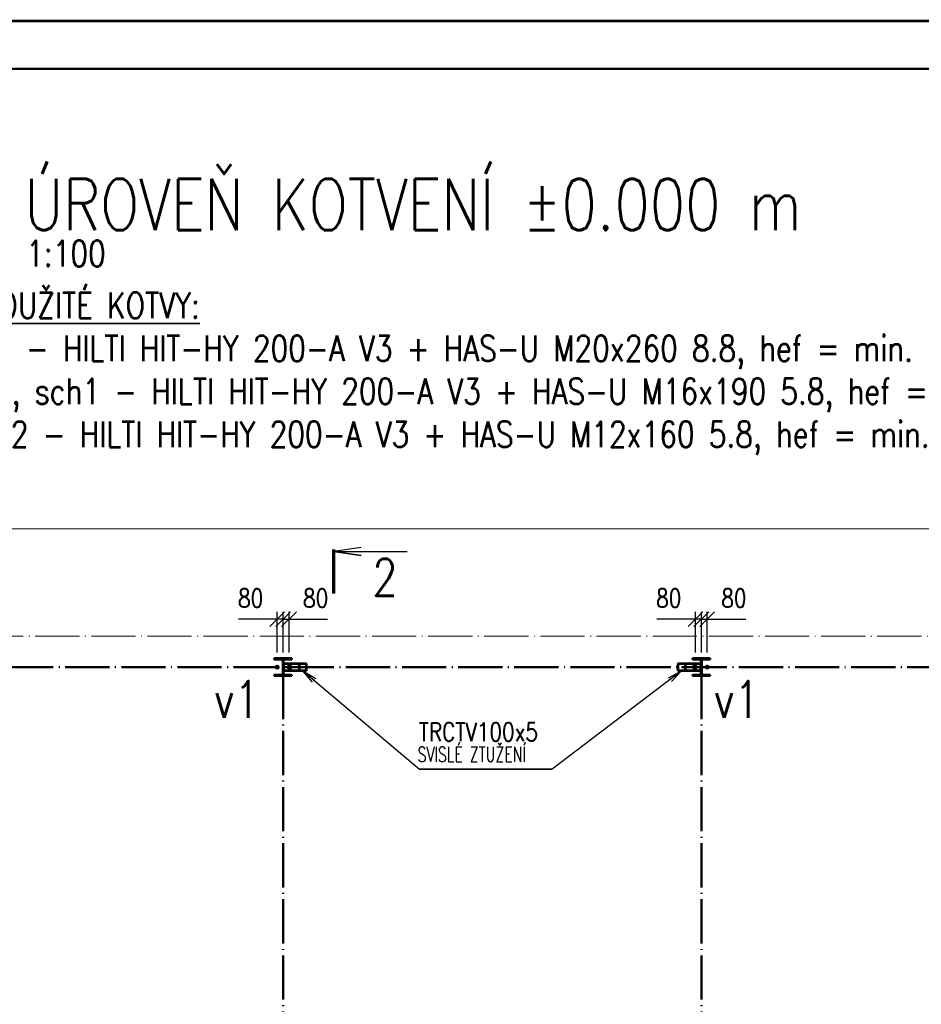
# Paper-space layout 'Layout1' of a CAD drawing. Extents: x -2 to 1033, y -36 to 596.
# Tile 24 of 60: x 489 to 611, y 460 to 594. Entities that reach past the tile are written whole.
import ezdxf
from ezdxf.enums import TextEntityAlignment as Align

# ---------------------------------------------------------------- set-up
doc = ezdxf.new("R2010")
doc.units = 0
for name, pattern in [('ACAD_ISO02W100', [15, 12, -3]), ('ACAD_ISO04W100', [30.5, 24, -3, 0.5, -3]), ('HP_01_CER_B', [8, 5, -1, 1, -1])]:
    doc.linetypes.add(name, pattern=pattern)
doc.layers.get('0').update_dxf_attribs({"linetype": 'CONTINUOUS'})
doc.layers.get('DEFPOINTS').update_dxf_attribs({"color": 132, "linetype": 'CONTINUOUS'})
doc.layers.add('RAMECEK_HP', color=251, linetype='CONTINUOUS')
for name, color, linetype, lineweight in [('SS_1.ET-HALA_TaO-PODLAHA', 9, 'CONTINUOUS', 13), ('SS_1.ET-HALA_TaO-RASTR', 7, 'HP_01_CER_B', 13), ('SS_2.ET-HALA_TaO-VESTAVBA_A1÷B2-VAZBA', 200, 'CONTINUOUS', 50), ('SS_KOTY', 3, 'CONTINUOUS', 25), ('SS_NADPIS_7', 6, 'CONTINUOUS', 70), ('SS_PLNA_025', 7, 'CONTINUOUS', 25), ('SS_POPIS', 140, 'CONTINUOUS', 25), ('SS_POPIS_PROFILU', 13, 'CONTINUOUS', 25), ('SS_REZ', 6, 'CONTINUOUS', 70), ('SS_SRAFY', 8, 'CONTINUOUS', 18), ('SS_TEXT35', 2, 'CONTINUOUS', 35), ('SS_TEXT7', 6, 'CONTINUOUS', 70)]:
    doc.layers.add(name, color=color, linetype=linetype, lineweight=lineweight)
doc.styles.add('ROMANS', font='romans.shx', dxfattribs={"width": 0.8})
doc.styles.add('romans.shx', font='romans.shx', dxfattribs={"height": 5})
doc.linetypes.add('ZIGZAG', pattern='A,0.00254,-5.08,[131,ltypeshp.shx,S=5.08,R=0,X=-5.08,Y=0],-10.16,[131,ltypeshp.shx,S=5.08,R=180,X=5.08,Y=0],-5.08', length=20.32254)
doc.dimstyles.new('A-1_(2.5)_100AS', dxfattribs={"dimtxt": 2.5, "dimasz": 2, "dimexe": 1, "dimexo": 2, "dimgap": 0, "dimtad": 0, "dimdec": 1, "dimlfac": 100, "dimrnd": 1, "dimtxsty": 'ROMANS', "dimblk1": 'OBLIQUE', "dimblk2": 'OBLIQUE', "dimsah": 1, "dimcen": 2, "dimclrd": 256, "dimclre": 256, "dimclrt": 256, "dimadec": 1, "dimazin": 2, "dimtfac": 0.714286, "dimtdec": 1, "dimtmove": 0, "dimatfit": 3, "dimldrblk": 'OPEN', "dimfxl": 1, "dimtvp": 1.142857, "dimtfill": 1, "dimtolj": 1, "dimlwd": -1, "dimlwe": -1, "dimarcsym": 0})
pattern_1 = [(45, (420.77081, 302.914772), (-0.0224506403, 0.0224506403), [])]

# ---------------------------------------------------------------- blocks, each defined once
blk = doc.blocks.new('*U6')
at = {"layer": 'RAMECEK_HP', "lineweight": 35, "const_width": 0.35}
for points in [[(0, 594), (0, 0), (841, 0), (841, 594)], [(6.5, 587.5), (6.5, 6.5), (834.5, 6.5), (834.5, 587.5)]]:
    blk.add_lwpolyline(points, close=True, dxfattribs=at)
at = {"layer": 'DEFPOINTS', "style": 'ROMANS', "width": 0.8}
blk.add_attdef('TISK', text='', height=10, dxfattribs=at).set_placement((841, -33), align=Align.RIGHT)
blk = doc.blocks.new('_Oblique')
at = {"color": 0, "linetype": 'ByBlock', "lineweight": -2}
blk.add_line((-0.5, -0.5), (0.5, 0.5), dxfattribs=at)
blk = doc.blocks.new('*D56')
at = {"layer": 'DEFPOINTS', "color": 0, "transparency": 16777216}
for p in [(580.37, 512.73), (580.37, 506.21), (581.17, 506.21)]:
    blk.add_point(p, dxfattribs=at)
at = {"layer": 'SS_KOTY', "transparency": 16777216}
for p, q in [((580.37, 508.21), (580.37, 513.73)), ((581.17, 508.21), (581.17, 513.73)), ((580.37, 512.73), (575.13, 512.73)), ((581.17, 512.73), (580.37, 512.73))]:
    blk.add_line(p, q, dxfattribs=at)
at = {"layer": 'SS_KOTY', "transparency": 16777216, "xscale": 2, "yscale": 2, "zscale": 2, "rotation": 180}
blk.add_blockref('_Oblique', (580.37, 512.73), dxfattribs=at)
at = {"layer": 'SS_KOTY', "transparency": 16777216, "xscale": 2, "yscale": 2, "zscale": 2}
blk.add_blockref('_Oblique', (581.17, 512.73), dxfattribs=at)
at = {"layer": 'SS_KOTY', "transparency": 16777216, "insert": (576.75, 515.59), "char_height": 2.5, "attachment_point": 5, "style": 'ROMANS', "bg_fill": 3, "box_fill_scale": 1.1, "bg_fill_color": 256, "bg_fill_true_color": 13158600, "bg_fill_transparency": 0}
blk.add_mtext('\\A1;80', dxfattribs=at)
blk = doc.blocks.new('_OPEN')
at = {"color": 0, "linetype": 'ByBlock'}
for p, q in [((-1, 0.167), (0, 0)), ((0, 0), (-1, -0.167)), ((0, 0), (-1, 0))]:
    blk.add_line(p, q, dxfattribs=at)
blk = doc.blocks.new('*D57')
at = {"layer": 'DEFPOINTS', "color": 0, "transparency": 16777216}
for p in [(581.97, 512.73), (581.17, 506.21), (581.97, 506.21)]:
    blk.add_point(p, dxfattribs=at)
at = {"layer": 'SS_KOTY', "transparency": 16777216}
for p, q in [((581.17, 508.21), (581.17, 513.73)), ((581.97, 508.21), (581.97, 513.73)), ((581.17, 512.73), (581.97, 512.73)), ((581.97, 512.73), (587.21, 512.73))]:
    blk.add_line(p, q, dxfattribs=at)
at = {"layer": 'SS_KOTY', "transparency": 16777216, "xscale": 2, "yscale": 2, "zscale": 2, "rotation": 180}
blk.add_blockref('_Oblique', (581.17, 512.73), dxfattribs=at)
at = {"layer": 'SS_KOTY', "transparency": 16777216, "xscale": 2, "yscale": 2, "zscale": 2}
blk.add_blockref('_Oblique', (581.97, 512.73), dxfattribs=at)
at = {"layer": 'SS_KOTY', "transparency": 16777216, "insert": (585.59, 515.59), "char_height": 2.5, "attachment_point": 5, "style": 'ROMANS', "bg_fill": 3, "box_fill_scale": 1.1, "bg_fill_color": 256, "bg_fill_true_color": 13158600, "bg_fill_transparency": 0}
blk.add_mtext('\\A1;80', dxfattribs=at)
blk = doc.blocks.new('*D58')
at = {"layer": 'DEFPOINTS', "color": 0, "transparency": 16777216}
for p in [(523.57, 512.73), (523.57, 506.21), (524.37, 506.21)]:
    blk.add_point(p, dxfattribs=at)
at = {"layer": 'SS_KOTY', "transparency": 16777216}
for p, q in [((523.57, 508.21), (523.57, 513.73)), ((524.37, 508.21), (524.37, 513.73)), ((523.57, 512.73), (518.33, 512.73)), ((524.37, 512.73), (523.57, 512.73))]:
    blk.add_line(p, q, dxfattribs=at)
at = {"layer": 'SS_KOTY', "transparency": 16777216, "xscale": 2, "yscale": 2, "zscale": 2, "rotation": 180}
blk.add_blockref('_Oblique', (523.57, 512.73), dxfattribs=at)
at = {"layer": 'SS_KOTY', "transparency": 16777216, "xscale": 2, "yscale": 2, "zscale": 2}
blk.add_blockref('_Oblique', (524.37, 512.73), dxfattribs=at)
at = {"layer": 'SS_KOTY', "transparency": 16777216, "insert": (519.95, 515.59), "char_height": 2.5, "attachment_point": 5, "style": 'ROMANS', "bg_fill": 3, "box_fill_scale": 1.1, "bg_fill_color": 256, "bg_fill_true_color": 13158600, "bg_fill_transparency": 0}
blk.add_mtext('\\A1;80', dxfattribs=at)
blk = doc.blocks.new('*D59')
at = {"layer": 'DEFPOINTS', "color": 0, "transparency": 16777216}
for p in [(525.17, 512.73), (524.37, 506.21), (525.17, 506.21)]:
    blk.add_point(p, dxfattribs=at)
at = {"layer": 'SS_KOTY', "transparency": 16777216}
for p, q in [((524.37, 508.21), (524.37, 513.73)), ((525.17, 508.21), (525.17, 513.73)), ((524.37, 512.73), (525.17, 512.73)), ((525.17, 512.73), (530.41, 512.73))]:
    blk.add_line(p, q, dxfattribs=at)
at = {"layer": 'SS_KOTY', "transparency": 16777216, "xscale": 2, "yscale": 2, "zscale": 2, "rotation": 180}
blk.add_blockref('_Oblique', (524.37, 512.73), dxfattribs=at)
at = {"layer": 'SS_KOTY', "transparency": 16777216, "xscale": 2, "yscale": 2, "zscale": 2}
blk.add_blockref('_Oblique', (525.17, 512.73), dxfattribs=at)
at = {"layer": 'SS_KOTY', "transparency": 16777216, "insert": (528.79, 515.59), "char_height": 2.5, "attachment_point": 5, "style": 'ROMANS', "bg_fill": 3, "box_fill_scale": 1.1, "bg_fill_color": 256, "bg_fill_true_color": 13158600, "bg_fill_transparency": 0}
blk.add_mtext('\\A1;80', dxfattribs=at)
blk = doc.blocks.new('*U114')
at = {"layer": 'SS_PLNA_025'}
blk.add_lwpolyline([(3.78, 6.25), (0, 5.72), (3.78, 5.2), (0, 5.72), (10, 5.72)], dxfattribs=at)
at = {"layer": 'SS_REZ'}
blk.add_line((0, 5.99), (0, 0), dxfattribs=at)
at = {"layer": 'SS_TEXT7', "style": 'ROMANS', "width": 0.8}
blk.add_attdef('REZs', text='', height=5, dxfattribs=at).set_placement((7, -0.28), align=Align.CENTER)

psp = doc.layouts.get("Layout1")

# ---------------------------------------------------------------- linework, layer by layer
at = {"layer": 'SS_1.ET-HALA_TaO-PODLAHA', "linetype": 'ZIGZAG', "ltscale": 0.25}
psp.add_line((721.3903, 524.9889), (463.0708, 524.9889), dxfattribs=at)
at = {"layer": 'SS_2.ET-HALA_TaO-VESTAVBA_A1÷B2-VAZBA', "color": 7, "linetype": 'ACAD_ISO04W100', "ltscale": 0.25}
for p, q in [((638.0208, 506.2148), (467.5708, 506.2148)), ((524.3708, 392.4148), (524.3708, 506.2148)), ((581.1708, 392.4148), (581.1708, 506.2148))]:
    psp.add_line(p, q, dxfattribs=at)
at = {"layer": 'SS_2.ET-HALA_TaO-VESTAVBA_A1÷B2-VAZBA', "color": 7, "linetype": 'Continuous', "ltscale": 0.25}
for p, q in [((524.1108, 505.1848), (523.1708, 505.1848)), ((523.1708, 505.1848), (523.1708, 505.0148)), ((523.1708, 505.0148), (525.5708, 505.0148)), ((525.5708, 505.1848), (524.6308, 505.1848)), ((525.5708, 505.0148), (525.5708, 505.1848)), ((580.9108, 505.1848), (579.9708, 505.1848)), ((579.9708, 505.1848), (579.9708, 505.0148)), ((579.9708, 505.0148), (582.3708, 505.0148)), ((582.3708, 505.1848), (581.4308, 505.1848)), ((582.3708, 505.0148), (582.3708, 505.1848))]:
    psp.add_line(p, q, dxfattribs=at)
at = {"layer": 'SS_2.ET-HALA_TaO-VESTAVBA_A1÷B2-VAZBA', "color": 7, "linetype": 'Continuous', "ltscale": 0.25, "extrusion": (2.24241e-15, -5.41366e-15, -1)}
for centre in [(-524.1108, 505.3948), (-580.9108, 505.3948)]:
    psp.add_arc(centre, 0.21, 180, 270, dxfattribs=at)
at = {"layer": 'SS_2.ET-HALA_TaO-VESTAVBA_A1÷B2-VAZBA', "color": 7, "linetype": 'Continuous', "ltscale": 0.25, "extrusion": (-5.41366e-15, -2.24241e-15, -1)}
for centre in [(-524.6308, 505.3948), (-581.4308, 505.3948)]:
    psp.add_arc(centre, 0.21, 270, 0, dxfattribs=at)

# ---------------------------------------------------------------- block references
at = {"layer": 'RAMECEK_HP'}
psp.add_blockref('*U6', (0, 0), dxfattribs=at)

# ---------------------------------------------------------------- texts
at = {"layer": 'SS_NADPIS_7', "color": 6, "style": 'romans.shx', "width": 0.8}
psp.add_text('ÚROVEŇ KOTVENÍ %%p0.000 m', height=7, dxfattribs=at).set_placement((489.2215, 565.5591))
at = {"layer": 'SS_NADPIS_7', "color": 2, "style": 'romans.shx', "width": 0.8}
psp.add_text('1:100', height=3.5, dxfattribs=at).set_placement((489.4717, 560.6591))
at = {"layer": 'SS_POPIS', "color": 4, "style": 'romans.shx', "width": 0.8}
for p in [(515.0076, 499.3447), (582.9075, 499.3447)]:
    psp.add_text('v1', height=5, dxfattribs=at).set_placement(p)
at = {"layer": 'SS_POPIS_PROFILU', "color": 13, "style": 'romans.shx'}
for s, height, width, p in [('TRCTV100x5', 2.5, 0.8, (542.7912, 496.1625)), ('TRCTV100x5', 2.5, 0.8, (542.7912, 496.1625)), ('SVISLÉ ZTUŽENÍ', 2, 0.7, (542.6428, 493.3625)), ('SVISLÉ ZTUŽENÍ', 2, 0.7, (542.6428, 493.3625))]:
    psp.add_text(s, height=height, dxfattribs=dict(at, width=width)).set_placement(p)
at = {"layer": 'SS_TEXT35', "insert": (483.1803, 557.1045), "char_height": 3.5, "attachment_point": 1, "style": 'ROMANS'}
psp.add_mtext_dynamic_manual_height_columns('{\\LPOUŽITÉ KOTVY:\\P}v1 - HILTI HIT-HY 200-A V3 + HAS-U M20x260 8.8, hef = min. 150 mm, HILTI LEPENÁ KOTVA\\Pv2, sch1 - HILTI HIT-HY 200-A V3 + HAS-U M16x190 5.8, hef = min. 120 mm, HILTI LEPENÁ KOTVA\\Pdv2 - HILTI HIT-HY 200-A V3 + HAS-U M12x160 5.8, hef = min. 80 mm, HILTI LEPENÁ KOTVA', width=239.392882, gutter_width=12.5, heights=[0], dxfattribs=at)

# ---------------------------------------------------------------- next in the draw order: dimensions: what is measured, and where the dimension line sits
at = {"layer": 'SS_KOTY'}
for base, p1, p2, picture, middle in [((523.5708, 512.7295), (524.3708, 506.2148), (523.5708, 506.2148), '*D58', (519.9518, 515.5866)), ((580.3708, 512.7295), (581.1708, 506.2148), (580.3708, 506.2148), '*D56', (576.7518, 515.5866))]:
    dim = psp.add_linear_dim(base=base, p1=p1, p2=p2, dimstyle='A-1_(2.5)_100AS', dxfattribs=at)
    dim.commit()
    dim.dimension.update_dxf_attribs({"geometry": picture, "text_midpoint": middle})

# ---------------------------------------------------------------- next in the draw order: linework, layer by layer
at = {"layer": 'SS_2.ET-HALA_TaO-VESTAVBA_A1÷B2-VAZBA', "color": 7, "linetype": 'Continuous', "ltscale": 0.25}
for p, q in [((577.9758, 506.7148), (578.0276, 506.7148)), ((577.9758, 506.7148), (577.9758, 505.7148)), ((579.011, 505.7148), (577.9758, 505.7148)), ((578.0276, 506.7148), (579.011, 506.7148)), ((578.9593, 506.6648), (578.0276, 506.6648)), ((578.0276, 506.6648), (578.0276, 505.7648)), ((578.9593, 505.7648), (578.0276, 505.7648)), ((578.9593, 506.6648), (578.9593, 505.7648)), ((579.011, 506.7148), (579.011, 505.7148))]:
    psp.add_line(p, q, dxfattribs=at)
at = {"layer": 'SS_POPIS_PROFILU', "color": 0, "linetype": 'ByBlock'}
for p, q in [((576.699, 504.7709), (578.4934, 505.7148)), ((578.4934, 505.7148), (576.9005, 504.5054)), ((578.4934, 505.7148), (577.1021, 504.2399))]:
    psp.add_line(p, q, dxfattribs=at)
at = {"layer": 'SS_POPIS_PROFILU', "color": 13}
psp.add_lwpolyline([(578.4934, 505.7148), (560.9068, 492.3625), (542.9068, 492.3625)], dxfattribs=at)

# ---------------------------------------------------------------- next in the draw order: dimensions: what is measured, and where the dimension line sits
at = {"layer": 'SS_KOTY'}
for base, p1, p2, picture, middle in [((525.1708, 512.7295), (524.3708, 506.2148), (525.1708, 506.2148), '*D59', (528.7899, 515.5866)), ((581.9708, 512.7295), (581.1708, 506.2148), (581.9708, 506.2148), '*D57', (585.5899, 515.5866))]:
    dim = psp.add_linear_dim(base=base, p1=p1, p2=p2, dimstyle='A-1_(2.5)_100AS', dxfattribs=at)
    dim.commit()
    dim.dimension.update_dxf_attribs({"geometry": picture, "text_midpoint": middle})

# ---------------------------------------------------------------- next in the draw order: hatches: boundary and pattern name
at = {"layer": 'SS_SRAFY'}
h = psp.add_hatch(dxfattribs=at)
h.set_pattern_fill('ANSI31', color=5, scale=0.01, style=0)
h.set_pattern_definition(pattern_1)
h.paths.add_polyline_path([(523.1708, 505.1848), (523.1708, 505.0148), (525.5708, 505.0148), (525.5708, 505.1848), (524.6308, 505.1848, -0.41421356), (524.4208, 505.3948), (524.4208, 507.0348, -0.41421356), (524.6308, 507.2448), (525.5708, 507.2448), (525.5708, 507.4148), (523.1708, 507.4148), (523.1708, 507.2448), (524.1108, 507.2448, -0.41421356), (524.3208, 507.0348), (524.3208, 505.3948, -0.41421356), (524.1108, 505.1848)], flags=0)
h = psp.add_hatch(dxfattribs=at)
h.set_pattern_fill('ANSI31', color=5, scale=0.01, style=0)
h.set_pattern_definition(pattern_1)
h.paths.add_polyline_path([(579.9708, 505.1848), (579.9708, 505.0148), (582.3708, 505.0148), (582.3708, 505.1848), (581.4308, 505.1848, -0.41421356), (581.2208, 505.3948), (581.2208, 507.0348, -0.41421356), (581.4308, 507.2448), (582.3708, 507.2448), (582.3708, 507.4148), (579.9708, 507.4148), (579.9708, 507.2448), (580.9108, 507.2448, -0.41421356), (581.1208, 507.0348), (581.1208, 505.3948, -0.41421356), (580.9108, 505.1848)], flags=0)

# ---------------------------------------------------------------- next in the draw order: linework, layer by layer
at = {"layer": 'SS_1.ET-HALA_TaO-RASTR', "linetype": 'ACAD_ISO04W100', "ltscale": 0.25}
psp.add_line((452.5708, 510.4148), (726.3903, 510.4148), dxfattribs=at)
at = {"layer": 'SS_2.ET-HALA_TaO-VESTAVBA_A1÷B2-VAZBA', "color": 7, "linetype": 'Continuous', "ltscale": 0.25}
for p, q in [((525.5708, 507.4148), (523.1708, 507.4148)), ((523.1708, 507.4148), (523.1708, 507.2448)), ((523.1708, 507.2448), (524.1108, 507.2448)), ((524.3208, 507.0348), (524.3208, 505.3948)), ((524.4208, 505.3948), (524.4208, 507.0348)), ((524.6308, 507.2448), (525.5708, 507.2448)), ((525.5708, 507.2448), (525.5708, 507.4148)), ((582.3708, 507.4148), (579.9708, 507.4148)), ((579.9708, 507.4148), (579.9708, 507.2448)), ((579.9708, 507.2448), (580.9108, 507.2448)), ((581.1208, 507.0348), (581.1208, 505.3948)), ((581.2208, 505.3948), (581.2208, 507.0348)), ((581.4308, 507.2448), (582.3708, 507.2448)), ((582.3708, 507.2448), (582.3708, 507.4148)), ((524.4208, 506.7148), (526.5306, 506.7148)), ((526.5306, 505.7148), (524.4208, 505.7148)), ((526.5306, 506.7148), (527.5658, 506.7148)), ((526.5306, 505.7148), (526.5306, 506.7148)), ((527.5658, 505.7148), (526.5306, 505.7148)), ((527.514, 506.6648), (526.5823, 506.6648)), ((526.5823, 505.7648), (526.5823, 506.6648)), ((527.514, 505.7648), (526.5823, 505.7648)), ((527.514, 505.7648), (527.514, 506.6648)), ((527.5658, 505.7148), (527.5658, 506.7148)), ((579.011, 506.7148), (581.1208, 506.7148)), ((581.1208, 505.7148), (579.011, 505.7148))]:
    psp.add_line(p, q, dxfattribs=at)
at = {"layer": 'SS_2.ET-HALA_TaO-VESTAVBA_A1÷B2-VAZBA', "color": 7, "linetype": 'ACAD_ISO04W100', "ltscale": 0.25}
for p, q in [((523.3858, 506.2148), (523.7558, 506.2148)), ((523.4708, 506.2148), (523.6708, 506.2148)), ((523.5708, 506.0298), (523.5708, 506.3998)), ((523.5708, 506.1148), (523.5708, 506.3148)), ((524.3708, 506.2148), (527.0482, 506.2148)), ((524.9858, 506.2148), (525.3558, 506.2148)), ((525.0708, 506.2148), (525.2708, 506.2148)), ((525.1708, 506.0298), (525.1708, 506.3998)), ((525.1708, 506.1148), (525.1708, 506.3148)), ((578.4934, 506.2148), (581.1708, 506.2148)), ((580.1858, 506.2148), (580.5558, 506.2148)), ((580.2708, 506.2148), (580.4708, 506.2148)), ((580.3708, 506.0298), (580.3708, 506.3998)), ((580.3708, 506.1148), (580.3708, 506.3148)), ((581.7858, 506.2148), (582.1558, 506.2148)), ((581.8708, 506.2148), (582.0708, 506.2148)), ((581.9708, 506.0298), (581.9708, 506.3998)), ((581.9708, 506.1148), (581.9708, 506.3148))]:
    psp.add_line(p, q, dxfattribs=at)
at = {"layer": 'SS_2.ET-HALA_TaO-VESTAVBA_A1÷B2-VAZBA', "color": 1, "linetype": 'Continuous', "ltscale": 0.25}
for p, q in [((523.5708, 506.3878), (523.421, 506.3013)), ((523.421, 506.3013), (523.421, 506.1283)), ((523.421, 506.1283), (523.5708, 506.0418)), ((523.7206, 506.3013), (523.5708, 506.3878)), ((523.5708, 506.0418), (523.7206, 506.1283)), ((523.7206, 506.1283), (523.7206, 506.3013)), ((581.9708, 506.3878), (581.821, 506.3013)), ((581.821, 506.3013), (581.821, 506.1283)), ((581.821, 506.1283), (581.9708, 506.0418)), ((582.1206, 506.3013), (581.9708, 506.3878)), ((581.9708, 506.0418), (582.1206, 506.1283)), ((582.1206, 506.1283), (582.1206, 506.3013))]:
    psp.add_line(p, q, dxfattribs=at)
at = {"layer": 'SS_2.ET-HALA_TaO-VESTAVBA_A1÷B2-VAZBA', "color": 3, "linetype": 'ACAD_ISO02W100', "ltscale": 0.25}
for p, q in [((526.5823, 506.6648), (524.4691, 506.6648)), ((524.4691, 506.6648), (524.4691, 505.7648)), ((526.5823, 505.7648), (524.4691, 505.7648)), ((525.3385, 506.6648), (525.3385, 505.7648)), ((525.3868, 506.7148), (525.3868, 505.7148)), ((581.0725, 506.6648), (578.9593, 506.6648)), ((581.0725, 505.7648), (578.9593, 505.7648)), ((580.1548, 505.7148), (580.1548, 506.7148)), ((580.2031, 505.7648), (580.2031, 506.6648)), ((581.0725, 505.7648), (581.0725, 506.6648))]:
    psp.add_line(p, q, dxfattribs=at)
at = {"layer": 'SS_2.ET-HALA_TaO-VESTAVBA_A1÷B2-VAZBA', "color": 1, "linetype": 'ACAD_ISO02W100', "ltscale": 0.25}
for p, q in [((525.1708, 506.3878), (525.021, 506.3013)), ((525.021, 506.3013), (525.021, 506.1283)), ((525.021, 506.1283), (525.1708, 506.0418)), ((525.3206, 506.3013), (525.1708, 506.3878)), ((525.1708, 506.0418), (525.3206, 506.1283)), ((525.3206, 506.1283), (525.3206, 506.3013)), ((580.3708, 506.3878), (580.221, 506.3013)), ((580.221, 506.3013), (580.221, 506.1283)), ((580.221, 506.1283), (580.3708, 506.0418)), ((580.5206, 506.3013), (580.3708, 506.3878)), ((580.3708, 506.0418), (580.5206, 506.1283)), ((580.5206, 506.1283), (580.5206, 506.3013))]:
    psp.add_line(p, q, dxfattribs=at)
at = {"layer": 'SS_2.ET-HALA_TaO-VESTAVBA_A1÷B2-VAZBA', "color": 1, "linetype": 'Continuous', "ltscale": 0.25}
for centre, radius in [((523.5708, 506.2148), 0.185), ((523.5708, 506.2148), 0.1), ((581.9708, 506.2148), 0.185), ((581.9708, 506.2148), 0.1)]:
    psp.add_circle(centre, radius, dxfattribs=at)
at = {"layer": 'SS_2.ET-HALA_TaO-VESTAVBA_A1÷B2-VAZBA', "color": 3, "linetype": 'ACAD_ISO02W100', "ltscale": 0.25}
for centre in [(523.5708, 506.2148), (525.1708, 506.2148)]:
    psp.add_circle(centre, 0.11, dxfattribs=at)
at = {"layer": 'SS_2.ET-HALA_TaO-VESTAVBA_A1÷B2-VAZBA', "color": 1, "linetype": 'ACAD_ISO02W100', "ltscale": 0.25}
for centre, radius in [((525.1708, 506.2148), 0.185), ((525.1708, 506.2148), 0.1), ((580.3708, 506.2148), 0.185), ((580.3708, 506.2148), 0.11), ((580.3708, 506.2148), 0.1), ((581.9708, 506.2148), 0.11)]:
    psp.add_circle(centre, radius, dxfattribs=at)
at = {"layer": 'SS_2.ET-HALA_TaO-VESTAVBA_A1÷B2-VAZBA', "color": 7, "linetype": 'Continuous', "ltscale": 0.25, "extrusion": (-2.24241e-15, -5.41366e-15, -1)}
for centre in [(-524.1108, 507.0348), (-580.9108, 507.0348)]:
    psp.add_arc(centre, 0.21, 90, 180, dxfattribs=at)
at = {"layer": 'SS_2.ET-HALA_TaO-VESTAVBA_A1÷B2-VAZBA', "color": 7, "linetype": 'Continuous', "ltscale": 0.25, "extrusion": (5.41366e-15, -2.24241e-15, -1)}
for centre in [(-524.6308, 507.0348), (-581.4308, 507.0348)]:
    psp.add_arc(centre, 0.21, 0, 90, dxfattribs=at)
at = {"layer": 'SS_POPIS_PROFILU', "color": 0, "linetype": 'ByBlock'}
for p, q in [((528.3634, 504.1716), (527.0482, 505.7148)), ((527.0482, 505.7148), (528.7928, 504.6816)), ((527.0482, 505.7148), (528.5781, 504.4266))]:
    psp.add_line(p, q, dxfattribs=at)
at = {"layer": 'SS_POPIS_PROFILU', "color": 13}
psp.add_lwpolyline([(527.0482, 505.7148), (542.9068, 492.3625), (560.9068, 492.3625)], dxfattribs=at)

# ---------------------------------------------------------------- next in the draw order: block references
at = {"layer": 'SS_REZ'}
psp.add_blockref('*U114', (531.1941, 516.2006), dxfattribs=at).add_auto_attribs({'REZs': '2'})

doc.saveas('drawing.dxf')
